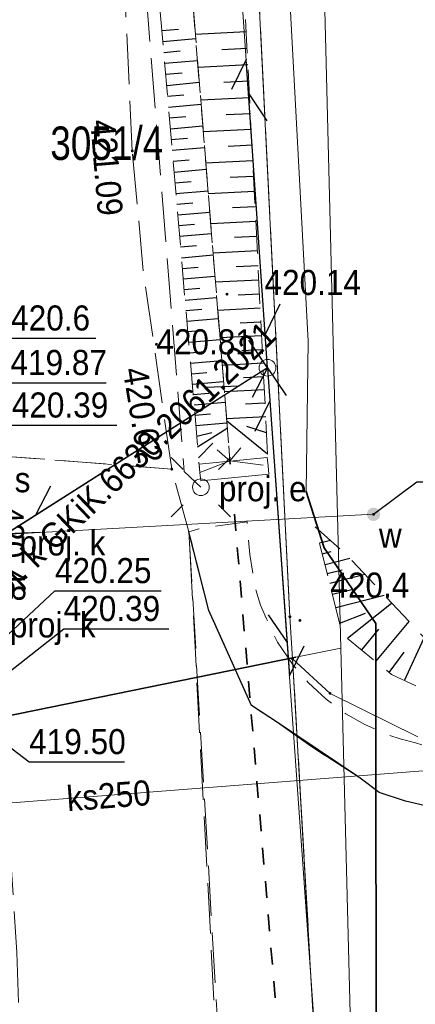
# Model space of a CAD drawing. Header units: metres. Extents: x 7417884 to 7418420, y 5565806 to 5566270.
# Tile 21 of 43: x 7418371 to 7418383, y 5565856 to 5565886. Entities that reach past the tile are written whole.
import ezdxf
from ezdxf.enums import TextEntityAlignment as Align

# ---------------------------------------------------------------- set-up
doc = ezdxf.new("R2010")
doc.units = ezdxf.units.M
for name, pattern in [('1.0_0.5', [1.5, 1, -0.5]), ('1.5_0.5', [2, 1.5, -0.5]), ('219-500', [0]), ('egkk-500', [0]), ('otkz_500', [1, 0.5, -0.5]), ('sutp_500', [0])]:
    doc.linetypes.add(name, pattern=pattern)
for name, color, linetype in [('000 Inne (niezydentyfikowane)', 7, 'Continuous'), ('203-punkt graniczny', 7, 'Continuous'), ('211-numer działki ewidencyjnej', 7, 'Continuous'), ('217-kontur klasyfikacyjny', 7, 'Continuous'), ('218-kontur użytku gruntowego', 7, 'Continuous'), ('219-działka ewidencyjna', 7, 'Continuous'), ('chodnik', 7, 'Continuous'), ('jezdnia', 7, 'Continuous'), ('komora podziemna - ob. projektowany-Atr17', 7, 'Continuous'), ('kratka ściekowa - ob. projektowany-Atr17', 7, 'Continuous'), ('krawężnik', 7, 'Continuous'), ('latarnia - ob. projektowany', 7, 'Continuous'), ('latarnia - ob. projektowany-Atr17', 7, 'Continuous'), ('obudowa ochronna przewodu', 7, 'Continuous'), ('pikieta naturalna', 7, 'Continuous'), ('pikieta naturalna-Atr2', 7, 'Continuous'), ('pikieta sztuczna', 7, 'Continuous'), ('pikieta sztuczna-Atr2', 7, 'Continuous'), ('przepust', 7, 'Continuous'), ('przewód elektroenergetyczny podziemny', 7, 'Continuous'), ('przewód elektroenergetyczny podziemny - ob. projektowany', 7, 'Continuous'), ('przewód gazowy', 7, 'Continuous'), ('przewód kanalizacyjny', 7, 'Continuous'), ('przewód kanalizacyjny - ob. projektowany-Atr1', 7, 'Continuous'), ('przewód kanalizacyjny-Atr1', 7, 'Continuous'), ('przewód telekomunikacyjny napowietrzny', 7, 'Continuous'), ('przewód wodociągowy', 7, 'Continuous'), ('rzędna', 7, 'Continuous'), ('rzędna-Atr2', 7, 'Continuous'), ('skarpa nieumocniona', 7, 'Continuous'), ('słup przewodów napowietrznych', 7, 'Continuous'), ('zasuwa lub zawór', 7, 'Continuous'), ('zasuwa lub zawór-Atr17', 7, 'Continuous'), ('ściana oporowa (linia)', 7, 'Continuous')]:
    doc.layers.add(name, color=color, linetype=linetype)
doc.styles.get("Standard").update_dxf_attribs({"font": 'arial.ttf'})
doc.linetypes.add('otdn_500', pattern='A,5,0,[21,ksztalty.shx,S=0.5,R=0,X=-1,Y=0]', length=5)

# ---------------------------------------------------------------- blocks, each defined once
blk = doc.blocks.new('203')
at = {"linetype": 'Continuous', "lineweight": 0}
h = blk.add_hatch(color=0, dxfattribs=at)
edge = h.paths.add_edge_path()
edge.add_arc((0, 0), 0.045, 0, 360)
blk = doc.blocks.new('IB05')
at = {"color": 0, "linetype": 'Continuous', "lineweight": 13}
for q in [(0.354, 0.354), (0.354, -0.354)]:
    blk.add_line((0, 0), q, dxfattribs=at)
blk = doc.blocks.new('PW01')
at = {"linetype": 'Continuous', "lineweight": 13}
h = blk.add_hatch(color=0, dxfattribs=at)
edge = h.paths.add_edge_path()
edge.add_arc((0, 0), 0.045, 0, 360)
blk = doc.blocks.new('US25')
at = {"linetype": 'Continuous', "lineweight": 0}
h = blk.add_hatch(color=0, dxfattribs=at)
edge = h.paths.add_edge_path()
edge.add_arc((0, 0), 0.2, 0, 360)
blk = doc.blocks.new('US15')
at = {"color": 0, "linetype": 'Continuous', "lineweight": 13}
blk.add_circle((0, 0), 0.25, dxfattribs=at)
blk = doc.blocks.new('SUTP')
at = {"color": 0, "linetype": 'Continuous'}
for p, q in [((0, 0), (0.866, 0.5)), ((9.232, 0), (8.366, 0.5)), ((0, 0), (9.232, 0)), ((1.866, -0.5), (1, 0)), ((7.366, -0.5), (8.232, 0))]:
    blk.add_line(p, q, dxfattribs=at)
blk = doc.blocks.new('SM01')
at = {"color": 0, "linetype": 'Continuous', "lineweight": 13}
for p, q in [((-0.53, 0.531), (-0.883, 0.884)), ((0.531, 0.531), (0.884, 0.884)), ((-0.53, -0.53), (-0.883, -0.883)), ((0.531, -0.53), (0.884, -0.883))]:
    blk.add_line(p, q, dxfattribs=at)
blk.add_circle((0, 0), 0.25, dxfattribs=at)

msp = doc.modelspace()

# ---------------------------------------------------------------- linework, layer by layer
at = {"layer": '000 Inne (niezydentyfikowane)', "color": 7, "linetype": 'Continuous', "lineweight": 25, "flags": 128}
for points in [[(7418375.62, 5565885.44), (7418376.12, 5565885.48)], [(7418375.65, 5565885.11), (7418376.64, 5565885.2)], [(7418378.14, 5565885.4), (7418376.63, 5565885.32)], [(7418375.68, 5565884.78), (7418376.17, 5565884.83)], [(7418378.17, 5565884.9), (7418377.42, 5565884.86)], [(7418375.71, 5565884.46), (7418376.69, 5565884.54)], [(7418378.19, 5565884.41), (7418376.71, 5565884.33)], [(7418375.74, 5565884.13), (7418376.23, 5565884.17)], [(7418375.77, 5565883.8), (7418376.74, 5565883.89)], [(7418378.22, 5565883.92), (7418377.48, 5565883.88)], [(7418375.79, 5565883.48), (7418376.28, 5565883.52)], [(7418378.24, 5565883.43), (7418376.79, 5565883.36)], [(7418375.82, 5565883.15), (7418376.8, 5565883.24)], [(7418375.85, 5565882.83), (7418376.34, 5565882.87)], [(7418378.27, 5565882.95), (7418377.55, 5565882.92)], [(7418375.88, 5565882.5), (7418376.85, 5565882.59)], [(7418378.29, 5565882.48), (7418376.86, 5565882.41)], [(7418375.9, 5565882.18), (7418376.39, 5565882.22)], [(7418375.93, 5565881.86), (7418376.9, 5565881.94)], [(7418378.32, 5565882.01), (7418377.61, 5565881.97)], [(7418375.96, 5565881.53), (7418376.44, 5565881.57)], [(7418375.99, 5565881.21), (7418376.95, 5565881.29)], [(7418378.34, 5565881.54), (7418376.94, 5565881.47)], [(7418378.36, 5565881.08), (7418377.67, 5565881.05)], [(7418376.02, 5565880.89), (7418376.5, 5565880.93)], [(7418376.04, 5565880.57), (7418377.01, 5565880.65)], [(7418378.39, 5565880.63), (7418377.01, 5565880.56)], [(7418376.07, 5565880.25), (7418376.55, 5565880.29)], [(7418378.41, 5565880.17), (7418377.73, 5565880.14)], [(7418376.1, 5565879.93), (7418377.06, 5565880.01)], [(7418376.13, 5565879.61), (7418376.6, 5565879.65)], [(7418378.43, 5565879.73), (7418377.09, 5565879.66)], [(7418376.15, 5565879.29), (7418377.11, 5565879.37)], [(7418378.45, 5565879.28), (7418377.79, 5565879.25)], [(7418376.18, 5565878.97), (7418376.66, 5565879.01)], [(7418376.21, 5565878.65), (7418377.16, 5565878.73)], [(7418378.48, 5565878.85), (7418377.16, 5565878.78)], [(7418376.24, 5565878.33), (7418376.71, 5565878.37)], [(7418378.5, 5565878.41), (7418377.84, 5565878.38)], [(7418376.26, 5565878.02), (7418377.21, 5565878.1)], [(7418378.52, 5565877.98), (7418377.23, 5565877.92)], [(7418376.29, 5565877.7), (7418376.76, 5565877.74)], [(7418376.32, 5565877.38), (7418377.26, 5565877.46)], [(7418378.54, 5565877.56), (7418377.9, 5565877.53)], [(7418376.34, 5565877.07), (7418376.82, 5565877.11)], [(7418378.56, 5565877.14), (7418377.3, 5565877.07)], [(7418376.37, 5565876.75), (7418377.31, 5565876.83)], [(7418378.58, 5565876.72), (7418377.96, 5565876.69)], [(7418376.4, 5565876.44), (7418376.87, 5565876.48)], [(7418378.6, 5565876.31), (7418377.36, 5565876.25)], [(7418376.43, 5565876.12), (7418377.37, 5565876.2)], [(7418376.45, 5565875.81), (7418376.92, 5565875.85)], [(7418378.62, 5565875.9), (7418378.01, 5565875.87)], [(7418376.48, 5565875.5), (7418377.42, 5565875.58)], [(7418378.65, 5565875.5), (7418377.43, 5565875.43)], [(7418376.51, 5565875.18), (7418376.97, 5565875.22)], [(7418376.53, 5565874.87), (7418377.47, 5565874.95)], [(7418378.67, 5565875.09), (7418378.06, 5565875.06)], [(7418376.56, 5565874.56), (7418377.03, 5565874.6)], [(7418378.69, 5565874.7), (7418377.49, 5565874.64)], [(7418376.59, 5565874.25), (7418377.52, 5565874.33)], [(7418378.71, 5565874.3), (7418378.12, 5565874.27)], [(7418376.61, 5565873.94), (7418377.08, 5565873.98)], [(7418376.64, 5565873.63), (7418377.57, 5565873.71)], [(7418378.73, 5565873.89), (7418377.56, 5565873.83)], [(7418378.78, 5565872.78), (7418377.56, 5565873.77)], [(7418376.67, 5565873.32), (7418377.12, 5565873.43)], [(7418376.69, 5565873), (7418377.58, 5565873.55)], [(7418378.75, 5565873.42), (7418378.16, 5565873.6)], [(7418376.72, 5565872.67), (7418377.15, 5565873.11)], [(7418380.33, 5565870.13), (7418380.66, 5565870.21)], [(7418380.41, 5565869.8), (7418380.68, 5565869.87)], [(7418380.5, 5565869.48), (7418381.24, 5565869.67)], [(7418380.56, 5565869.21), (7418381.01, 5565869.32)], [(7418380.64, 5565868.92), (7418381.69, 5565869.19)], [(7418380.72, 5565868.59), (7418381.34, 5565868.74)], [(7418380.82, 5565868.2), (7418382.27, 5565868.56)], [(7418381.17, 5565867.28), (7418382.49, 5565868.33)], [(7418380.94, 5565867.73), (7418381.71, 5565868.03)], [(7418382.02, 5565866.58), (7418383.01, 5565867.78)], [(7418381.6, 5565866.93), (7418382.11, 5565867.55)], [(7418382.87, 5565866.01), (7418383.46, 5565867.29)], [(7418382.42, 5565866.25), (7418382.86, 5565866.86)]]:
    msp.add_lwpolyline(points, dxfattribs=at)
at = {"layer": '217-kontur klasyfikacyjny', "color": 92, "linetype": 'egkk-500', "lineweight": 18, "flags": 128}
for points in [[(7418376.92, 5565918.48), (7418379.45, 5565867.92)], [(7418379.45, 5565867.92), (7418379.53, 5565866.66)], [(7418379.53, 5565866.66), (7418380.65, 5565865.63)], [(7418380.65, 5565865.63), (7418383.27, 5565864.33)]]:
    msp.add_lwpolyline(points, dxfattribs=at)
at = {"layer": '218-kontur użytku gruntowego', "color": 3, "linetype": '1.0_0.5', "lineweight": 18, "ltscale": 2, "flags": 128}
for points in [[(7418376.92, 5565918.48), (7418379.45, 5565867.92)], [(7418379.45, 5565867.92), (7418376.92, 5565918.48)], [(7418379.45, 5565867.92), (7418379.53, 5565866.66)], [(7418379.53, 5565866.66), (7418379.45, 5565867.92)], [(7418379.53, 5565866.66), (7418380.65, 5565865.63)], [(7418380.22, 5565854.74), (7418379.53, 5565866.66)], [(7418379.53, 5565866.66), (7418380.22, 5565854.74)], [(7418380.65, 5565865.63), (7418379.53, 5565866.66)], [(7418380.65, 5565865.63), (7418383.27, 5565864.33)], [(7418383.27, 5565864.33), (7418380.65, 5565865.63)]]:
    msp.add_lwpolyline(points, dxfattribs=at)
at = {"layer": '219-działka ewidencyjna', "color": 7, "linetype": '219-500', "lineweight": 18, "flags": 128}
for points in [[(7418376.92, 5565918.48), (7418379.45, 5565867.92)], [(7418379.45, 5565867.92), (7418379.53, 5565866.66)], [(7418379.53, 5565866.66), (7418380.22, 5565854.74)], [(7418379.53, 5565866.66), (7418380.65, 5565865.63)], [(7418380.65, 5565865.63), (7418383.27, 5565864.33)]]:
    msp.add_lwpolyline(points, dxfattribs=at)
at = {"layer": 'chodnik', "color": 7, "linetype": '1.0_0.5', "lineweight": 18, "flags": 128}
msp.add_lwpolyline([(7418379.53, 5565866.5), (7418379.08, 5565867.16), (7418378.75, 5565867.86), (7418378.57, 5565868.27), (7418378.4, 5565868.82), (7418378.25, 5565869.78), (7418378.17, 5565870.76), (7418376.73, 5565870.55), (7418376.43, 5565870.46), (7418377.03, 5565868.11), (7418378.3, 5565865.27), (7418379.08, 5565864.76), (7418380.08, 5565864.05), (7418381.51, 5565863.13), (7418382.12, 5565862.67), (7418382.9, 5565862.41), (7418383.93, 5565862.17), (7418385.8, 5565861.77), (7418387.24, 5565861.35), (7418391.04, 5565860.19), (7418391.56, 5565861.55), (7418385.37, 5565863.42), (7418385.36, 5565863.52), (7418385.34, 5565863.61), (7418385.28, 5565863.71), (7418385.2, 5565863.77), (7418384.99, 5565863.84), (7418384.86, 5565863.83), (7418384.75, 5565863.77), (7418384.67, 5565863.69), (7418383.2, 5565864.15), (7418382.75, 5565864.27), (7418382.36, 5565864.4), (7418381.69, 5565864.7), (7418381.12, 5565865.02), (7418380.53, 5565865.46), (7418380, 5565865.95)], close=True, dxfattribs=at)
at = {"layer": 'jezdnia', "color": 7, "linetype": '1.5_0.5', "lineweight": 18}
for points in [[(7418368.43, 5565909.01), (7418369.33, 5565899.62), (7418369.69, 5565890.35), (7418370.07, 5565881.59), (7418369.98, 5565880.61), (7418370.24, 5565873.29), (7418370.63, 5565872.74), (7418375.92, 5565872.33), (7418375.07, 5565878.26), (7418374.74, 5565881.84), (7418374.02, 5565897), (7418373.76, 5565903.62), (7418373.66, 5565909.41)], [(7418379.805, 5565813.129), (7418379.53, 5565818.31), (7418379.18, 5565822.26), (7418378.26, 5565837.43), (7418377.61, 5565848.47), (7418376.43, 5565870.46), (7418375.92, 5565872.33), (7418370.63, 5565872.74), (7418370.48, 5565869.78), (7418370.58, 5565868.95), (7418370.66, 5565867.57), (7418370.83, 5565865.1), (7418371.29, 5565857.89), (7418371.41, 5565854.39), (7418372.37, 5565838.15), (7418373, 5565829.81), (7418373.4, 5565828.93), (7418374.253, 5565812.914)], [(7418414.68, 5565853.3), (7418401.21, 5565857.07), (7418392.53, 5565859.76), (7418391.04, 5565860.19), (7418387.24, 5565861.35), (7418385.8, 5565861.77), (7418383.93, 5565862.17), (7418382.9, 5565862.41), (7418382.12, 5565862.67), (7418381.51, 5565863.13), (7418380.08, 5565864.05), (7418379.08, 5565864.76), (7418378.3, 5565865.27), (7418377.03, 5565868.11), (7418376.43, 5565870.46), (7418377.67, 5565849.27)]]:
    msp.add_lwpolyline(points, dxfattribs=at)
at = {"layer": 'krawężnik', "color": 7, "linetype": 'Continuous', "lineweight": 25}
msp.add_lwpolyline([(7418417.069, 5565852.681), (7418414.68, 5565853.3), (7418401.21, 5565857.07), (7418392.53, 5565859.76), (7418391.04, 5565860.19), (7418387.24, 5565861.35), (7418385.8, 5565861.77), (7418383.93, 5565862.17), (7418382.9, 5565862.41), (7418382.12, 5565862.67), (7418381.51, 5565863.13), (7418379.08, 5565864.76), (7418378.3, 5565865.27), (7418377.03, 5565868.11), (7418376.43, 5565870.46)], dxfattribs=at)
at = {"layer": 'obudowa ochronna przewodu', "color": 7, "linetype": 'Continuous', "lineweight": 35, "flags": 128}
for points in [[(7418382.03, 5565852.13), (7418382.02, 5565867.72), (7418380.47, 5565869.98), (7418379.94, 5565871.66)], [(7418364.93, 5565863.71), (7418379.63, 5565866.71)]]:
    msp.add_lwpolyline(points, dxfattribs=at)
at = {"layer": 'pikieta naturalna-Atr2', "color": 7, "flags": 128}
msp.add_lwpolyline([(7418367.7, 5565867.24), (7418371.12, 5565876.24), (7418373.652, 5565876.24)], dxfattribs=at)
at = {"layer": 'pikieta sztuczna-Atr2', "color": 7, "flags": 128}
for points in [[(7418368.56, 5565868), (7418371.1, 5565874.91), (7418373.959, 5565874.91)], [(7418369.39, 5565868.3), (7418371.14, 5565873.64), (7418374.281, 5565873.64)], [(7418369.47, 5565865.93), (7418372.43, 5565868.69), (7418375.603, 5565868.69)], [(7418370.57, 5565865.89), (7418372.69, 5565867.56), (7418375.831, 5565867.56)], [(7418368.64, 5565865.88), (7418371.66, 5565863.58), (7418374.508, 5565863.58)]]:
    msp.add_lwpolyline(points, dxfattribs=at)
at = {"layer": 'przepust', "color": 7, "linetype": 'otkz_500', "lineweight": 35, "flags": 128}
msp.add_lwpolyline([(7418379.68, 5565848.56), (7418377.66, 5565872.58)], dxfattribs=at)
at = {"layer": 'przewód elektroenergetyczny podziemny', "color": 1, "linetype": 'Continuous', "lineweight": 18}
msp.add_lwpolyline([(7418357.331, 5565812.261), (7418357.29, 5565812.7), (7418357.11, 5565814.48), (7418358.47, 5565814.78), (7418365.45, 5565815.3), (7418367.42, 5565815.15), (7418382.56, 5565815.59), (7418383.17, 5565815.97), (7418382.69, 5565832.92), (7418382.05, 5565836), (7418381.92, 5565839.35), (7418382.25, 5565842.19), (7418382.26, 5565848.14), (7418382.03, 5565852.13), (7418382.02, 5565867.72), (7418380.47, 5565869.98), (7418379.94, 5565871.66), (7418380, 5565876.15), (7418379.12, 5565892.52), (7418378.54, 5565902.78)], dxfattribs=at)
at = {"layer": 'przewód elektroenergetyczny podziemny - ob. projektowany', "color": 1, "linetype": '1.5_0.5', "lineweight": 18, "flags": 128}
msp.add_lwpolyline([(7418361.24, 5566075.39), (7418372.24, 5566075.5), (7418372.29, 5566070.86), (7418372.72, 5566023.66), (7418372.75, 5566020.86), (7418374.02, 5566002.67), (7418373.24, 5565972.26), (7418374.13, 5565920.87), (7418373.9, 5565915.37), (7418373.98, 5565909.87), (7418374.19, 5565904.44), (7418374.31, 5565899.93), (7418374.87, 5565890.11), (7418376.29, 5565872.26), (7418376.79, 5565871.79)], dxfattribs=at)
at = {"layer": 'przewód gazowy', "color": 52, "linetype": 'Continuous', "lineweight": 18, "flags": 128}
msp.add_lwpolyline([(7418379.32, 5565923.96), (7418380.16, 5565899.57), (7418380.97, 5565866.98), (7418381.42, 5565849.44), (7418378.09, 5565849.41), (7418370.6, 5565849.31), (7418367.25, 5565849.27)], dxfattribs=at)
at = {"layer": 'przewód gazowy', "color": 52, "linetype": 'Continuous', "lineweight": 18}
msp.add_lwpolyline([(7418380.97, 5565866.98), (7418379.63, 5565866.71), (7418364.93, 5565863.71), (7418364.56, 5565863.63), (7418364.57, 5565863.2), (7418364.69, 5565860.21), (7418364.72, 5565859.31), (7418344.11, 5565860.09), (7418319.26, 5565861.07), (7418318.33, 5565861.09), (7418308.885, 5565861.318)], dxfattribs=at)
at = {"layer": 'przewód kanalizacyjny', "color": 34, "linetype": 'Continuous', "lineweight": 18, "flags": 128}
msp.add_lwpolyline([(7418363.32, 5565861.75), (7418384.97, 5565863.43)], dxfattribs=at)
at = {"layer": 'przewód telekomunikacyjny napowietrzny', "color": 30, "linetype": 'sutp_500', "lineweight": 18, "flags": 128}
for points in [[(7418378.78, 5565875.36), (7418376.07, 5565914.43)], [(7418353.58, 5565859.32), (7418378.78, 5565875.36)], [(7418378.78, 5565875.36), (7418381.84, 5565832.4)]]:
    msp.add_lwpolyline(points, dxfattribs=at)
at = {"layer": 'przewód wodociągowy', "color": 5, "linetype": 'Continuous', "lineweight": 18}
msp.add_lwpolyline([(7418381.95, 5565870.98), (7418322.37, 5565867.71), (7418308.669, 5565868.268)], dxfattribs=at)
at = {"layer": 'rzędna-Atr2', "color": 7, "flags": 128}
msp.add_lwpolyline([(7418381.95, 5565870.98), (7418383.24, 5565871.95), (7418386.413, 5565871.95)], dxfattribs=at)
at = {"layer": 'skarpa nieumocniona', "color": 7, "linetype": '1.0_0.5', "lineweight": 18, "flags": 128}
for points in [[(7418376.76, 5565872.23), (7418377.66, 5565872.58), (7418376.36, 5565888.6), (7418375.87, 5565899.76), (7418375.32, 5565888.98)], [(7418376.76, 5565872.23), (7418377.66, 5565872.58), (7418376.36, 5565888.6), (7418375.87, 5565899.76), (7418375.32, 5565888.98)], [(7418377.66, 5565872.58), (7418378.8, 5565872.43), (7418377.93, 5565889.65), (7418375.87, 5565899.76), (7418376.36, 5565888.6)], [(7418377.66, 5565872.58), (7418378.8, 5565872.43), (7418377.93, 5565889.65), (7418375.87, 5565899.76), (7418376.36, 5565888.6)], [(7418408.14, 5565858.61), (7418402.17, 5565859.75), (7418392.32, 5565862.95), (7418383.85, 5565866.88), (7418381.12, 5565869.79), (7418380.21, 5565870.61), (7418381.02, 5565867.4), (7418382.49, 5565866.19), (7418391.19, 5565862.16), (7418401.49, 5565858.42)], [(7418408.14, 5565858.61), (7418402.17, 5565859.75), (7418392.32, 5565862.95), (7418383.85, 5565866.88), (7418381.12, 5565869.79), (7418380.21, 5565870.61), (7418381.02, 5565867.4), (7418382.49, 5565866.19), (7418391.19, 5565862.16), (7418401.49, 5565858.42)]]:
    msp.add_lwpolyline(points, close=True, dxfattribs=at)
at = {"layer": 'ściana oporowa (linia)', "color": 0, "lineweight": 18}
for p, q in [((7418376.735, 5565872.479), (7418378.775, 5565872.679)), ((7418376.735, 5565872.479), (7418376.76, 5565872.23)), ((7418378.775, 5565872.679), (7418378.8, 5565872.43))]:
    msp.add_line(p, q, dxfattribs=at)
at = {"layer": 'ściana oporowa (linia)', "color": 0, "linetype": 'otdn_500', "lineweight": 18}
for p, q in [((7418376.785, 5565871.981), (7418376.76, 5565872.23)), ((7418376.785, 5565871.981), (7418378.825, 5565872.181)), ((7418378.825, 5565872.181), (7418378.8, 5565872.43))]:
    msp.add_line(p, q, dxfattribs=at)

# ---------------------------------------------------------------- block references
at = {"layer": '203-punkt graniczny', "color": 7, "linetype": 'Continuous', "lineweight": 18}
for p in [(7418379.45, 5565867.92), (7418379.53, 5565866.66), (7418380.65, 5565865.63)]:
    msp.add_blockref('203', p, dxfattribs=at)
at = {"layer": 'latarnia - ob. projektowany', "color": 7, "linetype": 'Continuous', "lineweight": 18}
msp.add_blockref('SM01', (7418376.79, 5565871.79), dxfattribs=at)
at = {"layer": 'pikieta naturalna', "color": 7, "linetype": 'Continuous', "lineweight": 13}
msp.add_blockref('PW01', (7418379.75, 5565867.81), dxfattribs=at)
at = {"layer": 'pikieta sztuczna', "color": 7, "linetype": 'Continuous', "lineweight": 13}
for p in [(7418374.74, 5565881.84), (7418377.57, 5565877.56), (7418375.46, 5565876.06), (7418375.92, 5565872.33)]:
    msp.add_blockref('PW01', p, dxfattribs=at)
at = {"layer": 'przepust', "color": 7, "linetype": 'Continuous', "lineweight": 35, "rotation": 94.80700000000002}
msp.add_blockref('IB05', (7418377.66, 5565872.58), dxfattribs=at)
at = {"layer": 'przewód telekomunikacyjny napowietrzny', "color": 30, "linetype": 'Continuous', "lineweight": 18}
for rotation in [93.968, 212.477, 274.0740000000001]:
    msp.add_blockref('SUTP', (7418378.78, 5565875.36), dxfattribs=dict(at, rotation=rotation))
at = {"layer": 'rzędna', "color": 5, "linetype": 'Continuous', "lineweight": 18, "rotation": 359.518}
msp.add_blockref('PW01', (7418381.95, 5565870.98), dxfattribs=at)
at = {"layer": 'słup przewodów napowietrznych', "color": 7, "linetype": 'Continuous', "lineweight": 18}
msp.add_blockref('US15', (7418378.78, 5565875.36), dxfattribs=at)
at = {"layer": 'zasuwa lub zawór', "color": 5, "linetype": 'Continuous', "lineweight": 18, "rotation": 359.518}
msp.add_blockref('US25', (7418381.95, 5565870.98), dxfattribs=at)

# ---------------------------------------------------------------- texts
at = {"layer": '211-numer działki ewidencyjnej', "color": 7, "linetype": 'Continuous', "lineweight": 18, "width": 0.79}
msp.add_text('3051/4', height=1, dxfattribs=at).set_placement((7418372.29, 5565882.57), align=Align.TOP_LEFT)
at = {"layer": 'komora podziemna - ob. projektowany-Atr17', "color": 7, "width": 0.9}
for s, p in [('proj. s', (7418369.13, 5565871.64)), ('proj. k', (7418371.08, 5565867.3))]:
    msp.add_text(s, height=0.75, dxfattribs=at).set_placement(p)
at = {"layer": 'kratka ściekowa - ob. projektowany-Atr17', "color": 34, "width": 0.9}
msp.add_text('proj. k', height=0.75, dxfattribs=at).set_placement((7418371.37, 5565869.75))
at = {"layer": 'latarnia - ob. projektowany-Atr17', "color": 7, "width": 0.9}
msp.add_text('proj. e', height=0.75, dxfattribs=at).set_placement((7418377.33, 5565871.37))
at = {"layer": 'pikieta naturalna-Atr2', "color": 7, "width": 0.9}
msp.add_text('420.6', height=0.75, dxfattribs=at).set_placement((7418371.12, 5565876.248), align=Align.BOTTOM_LEFT)
msp.add_text('420.4', height=0.75, dxfattribs=at).set_placement((7418380.66, 5565868.49))
at = {"layer": 'pikieta sztuczna-Atr2', "color": 7, "width": 0.9}
msp.add_text('421.09', height=0.75, rotation=274.682, dxfattribs=at).set_placement((7418374.23, 5565882.81), align=Align.TOP_LEFT)
msp.add_text('420.14', height=0.75, dxfattribs=at).set_placement((7418378.69, 5565877.91), align=Align.MIDDLE_LEFT)
msp.add_text('420.81', height=0.75, dxfattribs=at).set_placement((7418375.46, 5565875.76))
for s, p in [('419.87', (7418371.1, 5565874.918)), ('420.39', (7418371.14, 5565873.647)), ('420.25', (7418372.43, 5565868.698)), ('420.39', (7418372.69, 5565867.567)), ('419.50', (7418371.66, 5565863.588))]:
    msp.add_text(s, height=0.75, dxfattribs=at).set_placement(p, align=Align.BOTTOM_LEFT)
for s, rotation, p in [('420.62', 279.429, (7418374.45, 5565875.31)), ('420.48', 271.131, (7418370.74, 5565871.23))]:
    msp.add_text(s, height=0.75, rotation=rotation, dxfattribs=at).set_placement(p)
at = {"layer": 'przewód kanalizacyjny - ob. projektowany-Atr1', "color": 34, "width": 0.9}
msp.add_text('proj. k GKiK.6630.2061.2021', height=0.75, rotation=43.768, dxfattribs=at).set_placement((7418369.84, 5565868.43), align=Align.TOP_LEFT)
at = {"layer": 'przewód kanalizacyjny-Atr1', "color": 34, "width": 0.9}
msp.add_text('ks250', height=0.75, rotation=4.358, dxfattribs=at).set_placement((7418372.78, 5565862.48), align=Align.MIDDLE_LEFT)
at = {"layer": 'zasuwa lub zawór-Atr17', "color": 5, "width": 0.9}
msp.add_text('w', height=0.75, dxfattribs=at).set_placement((7418382.11, 5565869.98))

doc.saveas('drawing.dxf')
